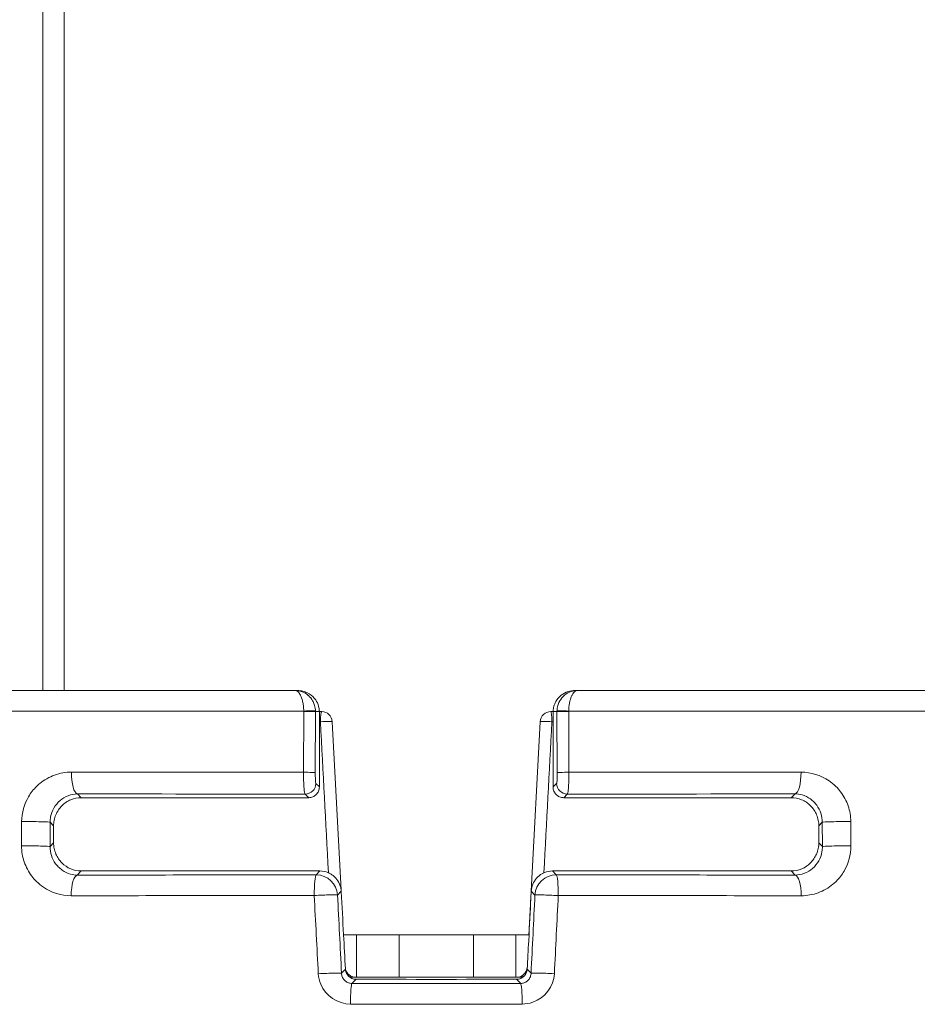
# Model space of a CAD drawing. Header units: inches. Extents: x 2.7 to 14.9, y -4.2 to 15.2.
# Tile 3 of 53: x 4.2 to 5.9, y 3.2 to 5. Entities that reach past the tile are written whole.
import ezdxf

# ---------------------------------------------------------------- set-up
doc = ezdxf.new("R2010")
doc.units = ezdxf.units.IN
doc.header["$MEASUREMENT"] = 0
doc.layers.add('Visible (ANSI)', color=7, linetype='Continuous', lineweight=18)
doc.layers.add('Visible Narrow (ANSI)', color=7, linetype='Continuous', lineweight=18)

msp = doc.modelspace()

# ---------------------------------------------------------------- linework, layer by layer
at = {"layer": 'Visible (ANSI)'}
for p, q in [((4.2735, 3.7883), (4.2735, 7.7844)), ((4.3129, 3.7883), (4.3129, 7.7844)), ((4.7401, 3.7883), (4.7441, 3.7883)), ((5.2597, 3.7883), (5.2637, 3.7883)), ((4.7854, 3.6093), (4.7854, 3.7489)), ((4.7897, 3.7489), (4.7854, 3.7489)), ((5.2184, 3.7489), (5.2141, 3.7489)), ((5.2184, 3.7489), (5.2184, 3.6093)), ((4.8257, 3.4184), (4.8093, 3.7303)), ((5.1944, 3.7303), (5.178, 3.4162)), ((4.2932, 3.5057), (4.2932, 3.5374)), ((5.7106, 3.5374), (5.7106, 3.5057)), ((5.1779, 3.415), (5.178, 3.4162)), ((4.8302, 3.3356), (4.8543, 3.3356)), ((4.933, 3.3356), (4.8543, 3.3356)), ((4.8543, 3.2568), (4.8543, 3.3356)), ((5.0708, 3.3356), (4.933, 3.3356)), ((5.1495, 3.3356), (5.0708, 3.3356)), ((5.1495, 3.3356), (5.1495, 3.2568)), ((5.1495, 3.3356), (5.1738, 3.3356)), ((5.1622, 3.2568), (4.8419, 3.2568)), ((5.2092, 3.2315), (5.2092, 3.2315)), ((4.8178, 3.2127), (4.8178, 3.2127))]:
    msp.add_line(p, q, dxfattribs=at)
for centre, start, end in [((4.7897, 3.7293), 3, 90), ((5.2141, 3.7293), 90, 177), ((4.8528, 3.2765), 192.8504, 270), ((5.1509, 3.2765), 270, 357)]:
    msp.add_arc(centre, 0.0197, start, end, dxfattribs=at)
for centre, major_axis, ratio, start_param, end_param in [((4.7463, 3.7489), (0.0064, -0.0388), 0.99416, 1.407065, 1.443862), ((5.2575, 3.7489), (0.0064, 0.0388), 0.994159, 1.697728, 1.734526), ((2.5728, 48.598), (-3.6405, 69.6559), 0.002037, 2.276487, 2.276511), ((2.5728, 48.598), (-3.6405, 69.6559), 0.002037, 2.276511, 2.278013), ((5.7045, 13.4718), (1.511, 28.8344), 0.000015, 4.352762, 4.356123), ((7.431, 48.598), (3.6405, 69.6559), 0.002037, 4.005174, 4.006674), ((7.431, 48.598), (3.6405, 69.6559), 0.002037, 4.006674, 4.006698), ((2.5728, 48.598), (-3.6405, 69.6559), 0.002037, 2.278013, 2.279216), ((4.8452, 3.2765), (0, -0.0197), 0.804483, 6.013812, 6.283185), ((5.0019, 3.3611), (-2.0658, 0), 0.052408, 1.49878, 1.642954), ((5.1586, 3.2765), (0, -0.0197), 0.804483, 0, 0.303701)]:
    msp.add_ellipse(centre, major_axis=major_axis, ratio=ratio, start_param=start_param, end_param=end_param, dxfattribs=at)
for points, knots in [([(2.7972, 3.7883), (2.8214, 3.7883), (2.8881, 3.7883), (2.9936, 3.7883), (3.099, 3.7883), (3.2428, 3.7883), (3.418, 3.7883), (3.5028, 3.7883), (3.5942, 3.7883), (3.692, 3.7883), (3.6952, 3.7883), (3.6974, 3.7883), (3.7015, 3.7883), (3.7097, 3.7883), (3.717, 3.7883), (3.7233, 3.7883), (3.7297, 3.7883), (3.7336, 3.7883), (3.7398, 3.7883), (3.7461, 3.7883), (3.7525, 3.7883), (3.7591, 3.7883), (3.7657, 3.7883), (3.7738, 3.7883), (3.7796, 3.7883), (3.8015, 3.7883), (3.8271, 3.7883), (3.8567, 3.7883), (3.8587, 3.7883), (3.8624, 3.7883), (3.8627, 3.7883), (3.8666, 3.7883), (3.8916, 3.7883), (3.9377, 3.7883), (3.9408, 3.7883), (3.9452, 3.7883), (3.9472, 3.7883), (3.9553, 3.7883), (3.9628, 3.7883), (3.9698, 3.7883), (3.9768, 3.7883), (3.9822, 3.7883), (3.9892, 3.7883), (3.9961, 3.7883), (4.003, 3.7883), (4.0099, 3.7883), (4.0169, 3.7883), (4.0253, 3.7883), (4.0307, 3.7883), (4.0468, 3.7883), (4.0666, 3.7883), (4.0901, 3.7883), (4.098, 3.7883), (4.1078, 3.7883), (4.1149, 3.7883), (4.1432, 3.7883), (4.1719, 3.7883), (4.2007, 3.7883), (4.2584, 3.7883), (4.3168, 3.7883), (4.3765, 3.7883), (4.4958, 3.7883), (4.617, 3.7883), (4.7401, 3.7883)], [0, 0, 0, 0, 0.25, 0.25, 0.25, 0.5, 0.5, 0.5, 0.621094, 0.621094, 0.621094, 0.625, 0.625, 0.625, 0.632812, 0.632812, 0.632812, 0.640625, 0.640625, 0.640625, 0.648437, 0.648437, 0.648437, 0.65625, 0.65625, 0.65625, 0.685547, 0.685547, 0.685547, 0.6875, 0.6875, 0.6875, 0.716797, 0.716797, 0.716797, 0.71875, 0.71875, 0.71875, 0.726562, 0.726562, 0.726562, 0.734375, 0.734375, 0.734375, 0.742187, 0.742187, 0.742187, 0.75, 0.75, 0.75, 0.773437, 0.773437, 0.773437, 0.78125, 0.78125, 0.78125, 0.8125, 0.8125, 0.8125, 0.875, 0.875, 0.875, 1, 1, 1, 1]), ([(4.7853, 3.7503), (4.7852, 3.7532), (4.7848, 3.756), (4.7829, 3.7631), (4.781, 3.7671), (4.7755, 3.775), (4.7715, 3.7788), (4.7609, 3.7855), (4.7542, 3.7877), (4.7462, 3.7883), (4.7452, 3.7883), (4.7442, 3.7883), (4.7442, 3.7883), (4.7441, 3.7883)], [-0.2058176, -0.2058176, -0.2058176, -0.2058176, -0.17878, -0.17878, -0.1357058, -0.1357058, -0.0795851, -0.0795851, -0.0094183, -0.0094183, 0, 0, 0.0006115, 0.0006115, 0.0006115, 0.0006115]), ([(5.2597, 3.7883), (5.2596, 3.7883), (5.2596, 3.7883), (5.255, 3.7883), (5.2504, 3.7876), (5.2416, 3.7846), (5.2372, 3.7823), (5.2292, 3.7759), (5.2258, 3.772), (5.2218, 3.7649), (5.2206, 3.762), (5.219, 3.7561), (5.2186, 3.7532), (5.2185, 3.7503)], [-0.1703649, -0.1703649, -0.1703649, -0.1703649, -0.1698277, -0.1698277, -0.1302153, -0.1302153, -0.0895818, -0.0895818, -0.0473809, -0.0473809, -0.0224192, -0.0224192, 0, 0, 0, 0]), ([(5.2637, 3.7883), (5.5097, 3.7883), (5.7508, 3.7883), (5.9731, 3.7883), (5.9835, 3.7883), (5.9939, 3.7883), (6.0043, 3.7883), (6.0077, 3.7883), (6.0129, 3.7883), (6.0146, 3.7883), (6.0199, 3.7883), (6.029, 3.7883), (6.0421, 3.7883), (6.0465, 3.7883), (6.05, 3.7883), (6.0566, 3.7883), (6.1055, 3.7883), (6.1334, 3.7883), (6.14, 3.7883), (6.1403, 3.7883), (6.1405, 3.7883), (6.1411, 3.7883), (6.1415, 3.7883), (6.142, 3.7883), (6.1427, 3.7883), (6.1651, 3.7883), (6.1867, 3.7883), (6.2058, 3.7883), (6.2122, 3.7883), (6.2171, 3.7883), (6.2241, 3.7883), (6.2312, 3.7883), (6.238, 3.7883), (6.2446, 3.7883), (6.2513, 3.7883), (6.2594, 3.7883), (6.2639, 3.7883), (6.2708, 3.7883), (6.2798, 3.7883), (6.2907, 3.7883), (6.2943, 3.7883), (6.2991, 3.7883), (6.3023, 3.7883), (6.4037, 3.7883), (6.4984, 3.7883), (6.5858, 3.7883), (6.7606, 3.7883), (6.9048, 3.7883), (7.0102, 3.7883), (7.1157, 3.7883), (7.1824, 3.7883), (7.2066, 3.7883)], [0, 0, 0, 0, 0.25, 0.25, 0.25, 0.261719, 0.261719, 0.261719, 0.265625, 0.265625, 0.265625, 0.277344, 0.277344, 0.277344, 0.28125, 0.28125, 0.28125, 0.310547, 0.310547, 0.310547, 0.311789, 0.311789, 0.311789, 0.3125, 0.3125, 0.3125, 0.335938, 0.335938, 0.335938, 0.34375, 0.34375, 0.34375, 0.351563, 0.351563, 0.351563, 0.359375, 0.359375, 0.359375, 0.371094, 0.371094, 0.371094, 0.375, 0.375, 0.375, 0.5, 0.5, 0.5, 0.75, 0.75, 0.75, 1, 1, 1, 1]), ([(4.7854, 3.6093), (4.7854, 3.6068), (4.7849, 3.6042), (4.7829, 3.5993), (4.7814, 3.5971), (4.7779, 3.5936), (4.7757, 3.5921), (4.7709, 3.59), (4.7683, 3.5895), (4.7658, 3.5895), (4.7658, 3.5895), (4.7657, 3.5895)], [-0.15086693, -0.15086693, -0.15086693, -0.15086693, -0.13212334, -0.13212334, -0.11319554, -0.11319554, -0.09430569, -0.09430569, -0.07541583, -0.07541583, -0.07514394, -0.07514394, -0.07514394, -0.07514394]), ([(5.2381, 3.5895), (5.238, 3.5895), (5.238, 3.5895), (5.2355, 3.5895), (5.2329, 3.59), (5.228, 3.5921), (5.2259, 3.5936), (5.2224, 3.5971), (5.2209, 3.5993), (5.2189, 3.6042), (5.2184, 3.6068), (5.2184, 3.6093)], [-0.07590623, -0.07590623, -0.07590623, -0.07590623, -0.07563491, -0.07563491, -0.05674515, -0.05674515, -0.03785539, -0.03785539, -0.0189277, -0.0189277, -0.0001836, -0.0001836, -0.0001836, -0.0001836]), ([(4.3442, 3.5895), (4.3377, 3.5895), (4.3312, 3.5882), (4.319, 3.5831), (4.3133, 3.5793), (4.3038, 3.5697), (4.2999, 3.564), (4.2959, 3.5544), (4.2949, 3.551), (4.2936, 3.5442), (4.2932, 3.5408), (4.2932, 3.5374)], [0, 0, 0, 0, 0.0526236, 0.0526236, 0.1062577, 0.1062577, 0.15959, 0.15959, 0.1870777, 0.1870777, 0.2127839, 0.2127839, 0.2127839, 0.2127839]), ([(4.3442, 3.5895), (4.4126, 3.5895), (4.4821, 3.5895), (4.6229, 3.5895), (4.6941, 3.5895), (4.7657, 3.5895)], [-1.09897, -1.09897, -1.09897, -1.09897, -0.549486, -0.549486, -0.000001, -0.000001, -0.000001, -0.000001]), ([(5.2381, 3.5895), (5.3097, 3.5895), (5.3809, 3.5895), (5.5217, 3.5895), (5.5912, 3.5895), (5.6596, 3.5895)], [-1.09897, -1.09897, -1.09897, -1.09897, -0.549486, -0.549486, -0.000001, -0.000001, -0.000001, -0.000001]), ([(5.7106, 3.5374), (5.7106, 3.5408), (5.7102, 3.5441), (5.7089, 3.5509), (5.7079, 3.5543), (5.7039, 3.564), (5.7001, 3.5697), (5.6905, 3.5793), (5.6849, 3.5831), (5.6726, 3.5882), (5.6661, 3.5895), (5.6596, 3.5895)], [0, 0, 0, 0, 0.0256086, 0.0256086, 0.0529883, 0.0529883, 0.1062545, 0.1062545, 0.1598357, 0.1598357, 0.2125733, 0.2125733, 0.2125733, 0.2125733]), ([(4.2932, 3.5057), (4.2932, 3.5023), (4.2936, 3.4989), (4.295, 3.4919), (4.296, 3.4884), (4.3001, 3.4789), (4.3039, 3.4733), (4.3133, 3.4639), (4.3188, 3.4602), (4.3311, 3.455), (4.3377, 3.4537), (4.3444, 3.4537)], [0, 0, 0, 0, 0.0261223, 0.0261223, 0.0540304, 0.0540304, 0.105666, 0.105666, 0.1576739, 0.1576739, 0.2113488, 0.2113488, 0.2113488, 0.2113488]), ([(5.6594, 3.4537), (5.6661, 3.4537), (5.6727, 3.455), (5.6849, 3.4602), (5.6904, 3.4639), (5.6998, 3.4733), (5.7036, 3.4788), (5.7077, 3.4884), (5.7088, 3.4919), (5.7102, 3.4989), (5.7106, 3.5023), (5.7106, 3.5057)], [0, 0, 0, 0, 0.0535808, 0.0535808, 0.105659, 0.105659, 0.1573769, 0.1573769, 0.1854016, 0.1854016, 0.2116296, 0.2116296, 0.2116296, 0.2116296]), ([(4.7865, 3.4537), (4.7113, 3.4537), (4.6367, 3.4537), (4.489, 3.4537), (4.4161, 3.4537), (4.3444, 3.4537)], [-1.151699, -1.151699, -1.151699, -1.151699, -0.57585, -0.57585, -0.000001, -0.000001, -0.000001, -0.000001]), ([(4.7865, 3.4537), (4.7865, 3.4537), (4.7865, 3.4537), (4.7915, 3.4537), (4.7967, 3.4527), (4.8031, 3.45), (4.8047, 3.4492), (4.8061, 3.4484)], [-0.45245852, -0.45245852, -0.45245852, -0.45245852, -0.45236135, -0.45236135, -0.41463104, -0.41463104, -0.40241009, -0.40241009, -0.40241009, -0.40241009]), ([(4.8061, 3.4484), (4.8079, 3.4474), (4.8095, 3.4463), (4.8111, 3.445), (4.8145, 3.4423), (4.8175, 3.4389), (4.8199, 3.4351), (4.8222, 3.4314), (4.824, 3.4272), (4.8249, 3.4229), (4.8254, 3.4207), (4.8257, 3.4185), (4.8259, 3.4163)], [0, 0, 0, 0, 0.152922, 0.152922, 0.152922, 0.491875, 0.491875, 0.491875, 0.830536, 0.830536, 0.830536, 1, 1, 1, 1]), ([(5.178, 3.4162), (5.1782, 3.4206), (5.1792, 3.425), (5.1809, 3.4291), (5.1825, 3.4332), (5.1849, 3.437), (5.1879, 3.4403), (5.1908, 3.4436), (5.1943, 3.4465), (5.1981, 3.4486), (5.1982, 3.4487), (5.1982, 3.4487), (5.1982, 3.4487)], [0, 0, 0, 0, 0.332585, 0.332585, 0.332585, 0.665159, 0.665159, 0.665159, 0.997908, 0.997908, 0.997908, 1, 1, 1, 1]), ([(5.1982, 3.4487), (5.1995, 3.4494), (5.2009, 3.4501), (5.2071, 3.4527), (5.2124, 3.4537), (5.2173, 3.4537), (5.2173, 3.4537), (5.2173, 3.4537)], [-0.50093523, -0.50093523, -0.50093523, -0.50093523, -0.49007478, -0.49007478, -0.45234444, -0.45234444, -0.45224673, -0.45224673, -0.45224673, -0.45224673]), ([(5.6594, 3.4537), (5.5877, 3.4537), (5.5148, 3.4537), (5.3672, 3.4537), (5.2925, 3.4537), (5.2173, 3.4537)], [-1.151547, -1.151547, -1.151547, -1.151547, -0.575774, -0.575774, -0.000001, -0.000001, -0.000001, -0.000001]), ([(4.8337, 3.2718), (4.8338, 3.2696), (4.8343, 3.2674), (4.8351, 3.2653), (4.836, 3.2633), (4.8372, 3.2614), (4.8386, 3.2597), (4.8396, 3.2586), (4.8407, 3.2577), (4.8419, 3.2568)], [0, 0, 0, 0, 0.376516, 0.376516, 0.376516, 0.753021, 0.753021, 0.753021, 1, 1, 1, 1]), ([(5.1622, 3.2568), (5.164, 3.2581), (5.1656, 3.2597), (5.1669, 3.2615), (5.1681, 3.2633), (5.1691, 3.2654), (5.1697, 3.2675), (5.1701, 3.2689), (5.1703, 3.2704), (5.1704, 3.2718)], [0.0001549, 0.0001549, 0.0001549, 0.0001549, 0.3760578, 0.3760578, 0.3760578, 0.7520445, 0.7520445, 0.7520445, 1, 1, 1, 1]), ([(4.8419, 3.2568), (4.8431, 3.2559), (4.8444, 3.2552), (4.8482, 3.2536), (4.8508, 3.2531), (4.8533, 3.2531)], [0.19638295, 0.19638295, 0.19638295, 0.19638295, 0.20724606, 0.20724606, 0.22591593, 0.22591593, 0.22591593, 0.22591593]), ([(5.1508, 3.2531), (5.1533, 3.2531), (5.1559, 3.2536), (5.1597, 3.2552), (5.161, 3.2559), (5.1622, 3.2568)], [-0.07518162, -0.07518162, -0.07518162, -0.07518162, -0.05651203, -0.05651203, -0.04565366, -0.04565366, -0.04565366, -0.04565366])]:
    msp.add_open_spline(points, degree=3, knots=knots, dxfattribs=at)
for points in [[(5.1781, 3.4184), (5.178, 3.4177), (5.178, 3.417), (5.1779, 3.4163)], [(5.1704, 3.2718), (5.1713, 3.2893), (5.1722, 3.3068), (5.1732, 3.3242)], [(4.8413, 3.2573), (4.8419, 3.2571), (4.8425, 3.2569), (4.8432, 3.2568)], [(5.1606, 3.2568), (5.1614, 3.2569), (5.1622, 3.2571), (5.163, 3.2574)]]:
    msp.add_open_spline(points, degree=3, dxfattribs=at)
at = {"layer": 'Visible Narrow (ANSI)'}
for p, q in [((4.7561, 3.6365), (4.7565, 3.7494)), ((4.7783, 3.7489), (4.7779, 3.636)), ((4.7854, 3.7489), (4.7783, 3.7489)), ((5.2255, 3.7489), (5.2184, 3.7489)), ((5.2259, 3.636), (5.2255, 3.7489)), ((5.2473, 3.7494), (5.2477, 3.6365)), ((4.7854, 3.7301), (4.7875, 3.7301)), ((5.2163, 3.7301), (5.2184, 3.7301)), ((4.7789, 3.6158), (4.7854, 3.6093)), ((5.2184, 3.6093), (5.2249, 3.6158)), ((4.3373, 3.5965), (4.3442, 3.5895)), ((4.7657, 3.5895), (4.7591, 3.5962)), ((5.2447, 3.5962), (5.2381, 3.5895)), ((5.6596, 3.5895), (5.6665, 3.5965)), ((4.2338, 3.5001), (4.234, 3.5451)), ((4.2868, 3.544), (4.2866, 3.499)), ((4.2932, 3.5374), (4.2868, 3.544)), ((5.717, 3.544), (5.7106, 3.5374)), ((5.7171, 3.499), (5.717, 3.544)), ((5.7698, 3.5451), (5.7699, 3.5001)), ((4.2866, 3.499), (4.2932, 3.5057)), ((5.7106, 3.5057), (5.7171, 3.499)), ((4.3444, 3.4537), (4.3369, 3.446)), ((4.7796, 3.4464), (4.7865, 3.4537)), ((5.2173, 3.4537), (5.2242, 3.4464)), ((5.6669, 3.446), (5.6594, 3.4537)), ((4.8259, 3.4163), (4.8191, 3.4091)), ((5.1847, 3.4091), (5.178, 3.4162)), ((4.933, 3.3356), (4.933, 3.2568)), ((5.0708, 3.2568), (5.0708, 3.3356)), ((4.8265, 3.2642), (4.8337, 3.2718)), ((5.1704, 3.2718), (5.1776, 3.2643)), ((4.8533, 3.2531), (4.8458, 3.2453)), ((5.1583, 3.2453), (5.1508, 3.2531)), ((4.8064, 3.2198), (4.8064, 3.2198)), ((5.1977, 3.2198), (5.1977, 3.2198))]:
    msp.add_line(p, q, dxfattribs=at)
for centre, major_axis, ratio, start_param, end_param in [((4.7586, 3.7495), (0.0197, 0.0005), 0.029053, 0.052365, 1.680099), ((-13.0988, 3.5332), (17.8553, 0.2165), 0.033126, 6.282677, 6.28361), ((4.7586, 3.7489), (0.0197, -0.0001), 0.025983, 0.052378, 1.680867), ((4.739, 3.7489), (0.004, 0.0392), 0.996654, 4.81245, 4.840479), ((4.7897, 3.7293), (0, 0.0197), 0.110418, 0, 1.527163), ((5.2141, 3.7293), (0, 0.0197), 0.110418, 4.756022, 6.283185), ((5.2452, 3.7495), (-0.0197, 0.0005), 0.029053, 4.603086, 6.230822), ((5.2647, 3.7489), (0.004, -0.0392), 0.996654, 4.584291, 4.61232), ((5.2452, 3.7489), (-0.0197, -0.0001), 0.025983, 4.602318, 6.230808), ((23.0638, 3.5336), (17.8164, -0.2161), 0.033162, 3.141168, 3.142101), ((4.7897, 3.7293), (0.0197, 0.001), 0.049623, 0, 1.678886), ((9.6484, -89.7861), (-5.798, 110.9188), 0.000459, 5.710723, 5.715397), ((5.2141, 3.7293), (-0.0197, 0.001), 0.049623, 4.6043, 6.283185), ((0.3519, -89.8532), (5.8015, 110.9869), 0.000459, 0.567626, 0.572299), ((4.338, 3.6358), (0, -0.0394), 0.301939, 4.68655, 6.228259), ((4.7583, 3.636), (0.0197, -0.0001), 0.025983, 0.052378, 1.680884), ((5.2455, 3.636), (-0.0197, -0.0001), 0.025983, 4.602301, 6.230808), ((5.6658, 3.6358), (0, -0.0394), 0.301939, 0.054926, 1.596635), ((4.7592, 3.6159), (-0.014, -0.0139), 0.997253, 0.784602, 2.35699), ((5.2446, 3.6159), (0.014, -0.0139), 0.997253, 3.926195, 5.498583), ((4.2475, 3.5441), (0.0394, -0.0001), 0.026644, 0.052378, 1.920571), ((5.7563, 3.5441), (-0.0394, -0.0001), 0.026644, 4.362615, 6.230807), ((4.2473, 3.4991), (0.0394, -0.0001), 0.026643, 0.052378, 1.920448), ((5.7565, 3.4991), (-0.0394, -0.0001), 0.026643, 4.362737, 6.230807), ((4.3376, 3.4067), (0, 0.0394), 0.301248, 0.054913, 1.544246), ((4.7799, 3.4071), (0, 0.0394), 0.100692, 0.052628, 1.54458), ((4.7799, 3.4071), (0.0286, -0.027), 0.997386, 0.810051, 2.331541), ((5.224, 3.4071), (0.0286, 0.027), 0.997382, 0.809252, 2.332341), ((5.224, 3.4071), (0, 0.0394), 0.100724, 4.738606, 6.230558), ((5.6662, 3.4067), (0, 0.0394), 0.301248, 4.738939, 6.228272), ((5.1748, 3.417), (-0.0196, 0.0014), 0.027988, 1.730972, 1.734023), ((5.1748, 3.4158), (-0.0197, 0.0007), 0.033263, 1.729863, 1.733035), ((4.7799, 3.4071), (0.0393, 0.002), 0.031401, 0.052386, 1.67017), ((6.1017, -20.5833), (-2.5662, 48.8171), 0.001515, 1.056956, 1.060361), ((6.5463, -27.4303), (3.0083, -57.5593), 0.002368, 4.146827, 4.149806), ((5.224, 3.4071), (-0.0393, 0.0019), 0.031244, 4.612933, 6.2308), ((4.8289, -4.7472), (1.2104, 24.2298), 0.000365, 1.227528, 1.233868), ((4.7872, 3.2622), (0.0393, 0.002), 0.031213, 0.052385, 1.666655), ((4.8474, 3.2765), (0, -0.0197), 0.862082, 5.751166, 6.283185), ((5.1564, 3.2765), (0, -0.0197), 0.862082, 0, 0.58786), ((5.2169, 3.2623), (-0.0393, 0.0019), 0.031066, 4.61634, 6.2308), ((4.8458, 3.2059), (0.0001, 0.0394), 0.070727, 0.052491, 1.544879), ((5.0019, 3.3606), (2.2071, 0), 0.052408, 4.641603, 4.783313), ((5.1583, 3.2059), (-0.0001, 0.0394), 0.070864, 4.738305, 6.230693), ((5.0019, 3.2941), (-1.9535, 0), 0.044741, 1.489356, 1.652356)]:
    msp.add_ellipse(centre, major_axis=major_axis, ratio=ratio, start_param=start_param, end_param=end_param, dxfattribs=at)
for points, knots in [([(4.7401, 3.7883), (4.7402, 3.7883), (4.7404, 3.7883), (4.7405, 3.7883), (4.7407, 3.7883), (4.7408, 3.7883), (4.741, 3.7883), (4.7412, 3.7883), (4.7415, 3.7883), (4.7418, 3.7883), (4.7452, 3.7881), (4.7487, 3.7875), (4.7519, 3.7864), (4.7563, 3.7849), (4.7605, 3.7826), (4.7642, 3.7795), (4.7645, 3.7792), (4.7648, 3.7789), (4.7651, 3.7787), (4.7681, 3.776), (4.7708, 3.7727), (4.773, 3.769), (4.7733, 3.7684), (4.7735, 3.7679), (4.7738, 3.7674), (4.775, 3.7651), (4.7759, 3.7627), (4.7767, 3.7602), (4.7776, 3.7569), (4.7782, 3.7534), (4.7783, 3.75)], [0, 0, 0, 0, 0.0088991, 0.0088991, 0.0088991, 0.0165528, 0.0165528, 0.0165528, 0.0308282, 0.0308282, 0.0308282, 0.214567, 0.214567, 0.214567, 0.4618005, 0.4618005, 0.4618005, 0.4824465, 0.4824465, 0.4824465, 0.6891804, 0.6891804, 0.6891804, 0.7175608, 0.7175608, 0.7175608, 0.8400806, 0.8400806, 0.8400806, 1, 1, 1, 1]), ([(4.7564, 3.75), (4.7564, 3.7534), (4.7562, 3.7569), (4.7558, 3.7602), (4.7554, 3.7627), (4.755, 3.7651), (4.7545, 3.7674), (4.7544, 3.7679), (4.7543, 3.7684), (4.7542, 3.769), (4.7532, 3.7727), (4.7521, 3.776), (4.7508, 3.7787), (4.7506, 3.7789), (4.7505, 3.7792), (4.7504, 3.7795), (4.749, 3.7821), (4.7475, 3.7842), (4.746, 3.7856), (4.7441, 3.7874), (4.742, 3.7883), (4.7401, 3.7883)], [0.0000365, 0.0000365, 0.0000365, 0.0000365, 0.1600642, 0.1600642, 0.1600642, 0.2827246, 0.2827246, 0.2827246, 0.3111427, 0.3111427, 0.3111427, 0.5181905, 0.5181905, 0.5181905, 0.5386271, 0.5386271, 0.5386271, 0.7463609, 0.7463609, 0.7463609, 1, 1, 1, 1]), ([(5.2255, 3.75), (5.2256, 3.7534), (5.2262, 3.7569), (5.2271, 3.7602), (5.2278, 3.7627), (5.2288, 3.7651), (5.23, 3.7674), (5.2302, 3.7679), (5.2305, 3.7684), (5.2308, 3.769), (5.2329, 3.7727), (5.2357, 3.776), (5.2387, 3.7787), (5.239, 3.7789), (5.2393, 3.7792), (5.2396, 3.7795), (5.2433, 3.7826), (5.2475, 3.7849), (5.2519, 3.7864), (5.2551, 3.7875), (5.2586, 3.7881), (5.262, 3.7883), (5.2623, 3.7883), (5.2625, 3.7883), (5.2628, 3.7883), (5.263, 3.7883), (5.2631, 3.7883), (5.2632, 3.7883), (5.2634, 3.7883), (5.2636, 3.7883), (5.2637, 3.7883)], [0, 0, 0, 0, 0.1599194, 0.1599194, 0.1599194, 0.2824392, 0.2824392, 0.2824392, 0.3108196, 0.3108196, 0.3108196, 0.5175534, 0.5175534, 0.5175534, 0.5381995, 0.5381995, 0.5381995, 0.785433, 0.785433, 0.785433, 0.9691718, 0.9691718, 0.9691718, 0.9834472, 0.9834472, 0.9834472, 0.9911009, 0.9911009, 0.9911009, 1, 1, 1, 1]), ([(5.2637, 3.7883), (5.2621, 3.7883), (5.2604, 3.7877), (5.2588, 3.7865), (5.2569, 3.7851), (5.2551, 3.7827), (5.2534, 3.7795), (5.2533, 3.7792), (5.2532, 3.7789), (5.253, 3.7787), (5.2517, 3.776), (5.2506, 3.7727), (5.2496, 3.769), (5.2495, 3.7684), (5.2494, 3.7679), (5.2493, 3.7674), (5.2488, 3.7651), (5.2483, 3.7627), (5.248, 3.7602), (5.2476, 3.7569), (5.2474, 3.7534), (5.2473, 3.75)], [0, 0, 0, 0, 0.20871, 0.20871, 0.20871, 0.4624721, 0.4624721, 0.4624721, 0.4831446, 0.4831446, 0.4831446, 0.6896591, 0.6896591, 0.6896591, 0.7180039, 0.7180039, 0.7180039, 0.8403484, 0.8403484, 0.8403484, 0.9999633, 0.9999633, 0.9999633, 0.9999633]), ([(4.7564, 3.75), (4.7494, 3.75), (4.7424, 3.75), (4.7354, 3.75), (4.498, 3.75), (4.2654, 3.75), (4.0491, 3.75), (4.0455, 3.75), (4.0418, 3.75), (4.036, 3.75), (4.0301, 3.75), (4.0251, 3.75), (4.0211, 3.75), (4.018, 3.75), (4.0154, 3.75), (4.0133, 3.75), (4.0112, 3.75), (4.0097, 3.75), (4.0085, 3.75), (4.0077, 3.75), (4.0069, 3.75), (4.0049, 3.75), (3.997, 3.75), (3.9889, 3.75), (3.9816, 3.7501), (3.9778, 3.7501), (3.9744, 3.7502), (3.9711, 3.7502), (3.9618, 3.7505), (3.954, 3.7507), (3.9452, 3.7512), (3.9401, 3.7515), (3.9349, 3.7518), (3.9294, 3.7522), (3.909, 3.7536), (3.8849, 3.7559), (3.852, 3.7593), (3.8505, 3.7594), (3.849, 3.7596), (3.8475, 3.7597), (3.8288, 3.7617), (3.8148, 3.7631), (3.8052, 3.764), (3.8, 3.7645), (3.796, 3.7649), (3.7934, 3.7651), (3.7928, 3.7652), (3.7926, 3.7652), (3.7921, 3.7652), (3.7917, 3.7653), (3.7909, 3.7653), (3.7891, 3.7655), (3.7856, 3.7658), (3.7821, 3.7661), (3.7786, 3.7663), (3.7749, 3.7666), (3.7712, 3.7669), (3.7677, 3.7672), (3.7541, 3.7681), (3.7413, 3.7687), (3.7285, 3.769), (3.7193, 3.7692), (3.7101, 3.7692), (3.7007, 3.7692), (3.6971, 3.7692), (3.6936, 3.7692), (3.69, 3.7692), (3.6679, 3.7693), (3.646, 3.7692), (3.6245, 3.7692), (3.612, 3.7692), (3.5996, 3.7692), (3.5873, 3.7692), (3.5812, 3.7692), (3.5751, 3.7692), (3.569, 3.7692), (3.5659, 3.7692), (3.5629, 3.7691), (3.5608, 3.7691), (3.5598, 3.7691), (3.5597, 3.7691), (3.5596, 3.7691), (3.5582, 3.7691), (3.5454, 3.7691), (3.5218, 3.7691), (3.51, 3.7691), (3.4956, 3.7691), (3.4786, 3.7691), (3.4675, 3.7691), (3.4553, 3.7691), (3.4421, 3.7691), (3.4352, 3.7691), (3.4278, 3.7691), (3.4219, 3.7691), (3.4197, 3.7691), (3.4187, 3.7691), (3.4186, 3.7691), (3.4178, 3.7691), (3.4129, 3.7691), (3.4039, 3.7691), (3.3919, 3.7691), (3.3726, 3.7691), (3.347, 3.7691), (3.3028, 3.7691), (3.2393, 3.7691), (3.1664, 3.7691), (3.1058, 3.7691), (3.0387, 3.7691), (2.9757, 3.7691), (2.9629, 3.7691), (2.9504, 3.7691), (2.9381, 3.7691), (2.8653, 3.7691), (2.802, 3.7691), (2.7776, 3.7691)], [0, 0, 0, 0, 0.006963, 0.006963, 0.006963, 0.242187, 0.242187, 0.242187, 0.246094, 0.246094, 0.246094, 0.25, 0.25, 0.25, 0.252947, 0.252947, 0.252947, 0.255859, 0.255859, 0.255859, 0.257812, 0.257812, 0.257812, 0.265625, 0.265625, 0.265625, 0.269651, 0.269651, 0.269651, 0.28125, 0.28125, 0.28125, 0.287882, 0.287882, 0.287882, 0.3125, 0.3125, 0.3125, 0.313641, 0.313641, 0.313641, 0.328125, 0.328125, 0.328125, 0.335937, 0.335937, 0.335937, 0.337891, 0.337891, 0.337891, 0.339844, 0.339844, 0.339844, 0.34375, 0.34375, 0.34375, 0.347897, 0.347897, 0.347897, 0.363618, 0.363618, 0.363618, 0.375, 0.375, 0.375, 0.379353, 0.379353, 0.379353, 0.40625, 0.40625, 0.40625, 0.421875, 0.421875, 0.421875, 0.429687, 0.429687, 0.429687, 0.433594, 0.433594, 0.433594, 0.435547, 0.435547, 0.435547, 0.46582, 0.46582, 0.46582, 0.480957, 0.480957, 0.480957, 0.490936, 0.490936, 0.490936, 0.496094, 0.496094, 0.496094, 0.498047, 0.498047, 0.498047, 0.552357, 0.552357, 0.552357, 0.625, 0.625, 0.625, 0.75, 0.75, 0.75, 0.853924, 0.853924, 0.853924, 0.875, 0.875, 0.875, 1, 1, 1, 1]), ([(7.2262, 3.7691), (7.2211, 3.7692), (7.2143, 3.7691), (7.2056, 3.7691), (7.1974, 3.7691), (7.1876, 3.7691), (7.1763, 3.7691), (7.1554, 3.7691), (7.1293, 3.7691), (7.0981, 3.7691), (7.084, 3.7691), (7.0688, 3.7691), (7.0525, 3.7691), (7.0446, 3.7691), (7.0365, 3.7691), (7.0281, 3.7691), (7.0204, 3.7691), (7.0125, 3.7691), (7.0044, 3.7691), (6.9888, 3.7691), (6.9723, 3.7691), (6.9552, 3.7691), (6.8668, 3.7691), (6.759, 3.7691), (6.6349, 3.7691), (6.6279, 3.7691), (6.621, 3.7691), (6.6139, 3.7691), (6.6093, 3.7691), (6.6046, 3.7691), (6.5999, 3.7691), (6.5994, 3.7691), (6.599, 3.7691), (6.5985, 3.7691), (6.5953, 3.7691), (6.5921, 3.7691), (6.5889, 3.7691), (6.5876, 3.7691), (6.5864, 3.7691), (6.5851, 3.7691), (6.54, 3.7691), (6.4929, 3.7691), (6.4441, 3.7692), (6.4197, 3.7693), (6.3948, 3.7696), (6.3695, 3.7697), (6.3511, 3.7698), (6.3326, 3.7697), (6.3138, 3.7696), (6.3067, 3.7695), (6.2996, 3.7695), (6.2924, 3.7693), (6.2867, 3.7693), (6.281, 3.7692), (6.2752, 3.769), (6.2679, 3.7688), (6.2604, 3.7685), (6.253, 3.7682), (6.2474, 3.7679), (6.2418, 3.7675), (6.2361, 3.7672), (6.2285, 3.7666), (6.2208, 3.766), (6.213, 3.7654), (6.1943, 3.7639), (6.1754, 3.7619), (6.1563, 3.7598), (6.148, 3.7589), (6.1398, 3.758), (6.1315, 3.7572), (6.1126, 3.7553), (6.0936, 3.7535), (6.0744, 3.7522), (6.0655, 3.7516), (6.0567, 3.7511), (6.0478, 3.7507), (6.0427, 3.7505), (6.0377, 3.7504), (6.0327, 3.7503), (6.0215, 3.75), (6.0103, 3.75), (5.999, 3.75), (5.9962, 3.75), (5.9933, 3.75), (5.9905, 3.75), (5.981, 3.75), (5.9716, 3.75), (5.9621, 3.75), (5.8872, 3.7501), (5.8103, 3.75), (5.7319, 3.75), (5.6534, 3.75), (5.5735, 3.75), (5.4926, 3.75), (5.4187, 3.75), (5.3438, 3.75), (5.2684, 3.75), (5.2614, 3.75), (5.2544, 3.75), (5.2473, 3.75)], [0, 0, 0, 0, 0.051219, 0.051219, 0.051219, 0.099691, 0.099691, 0.099691, 0.188395, 0.188395, 0.188395, 0.228626, 0.228626, 0.228626, 0.2482, 0.2482, 0.2482, 0.26611, 0.26611, 0.26611, 0.300847, 0.300847, 0.300847, 0.479817, 0.479817, 0.479817, 0.489822, 0.489822, 0.489822, 0.496446, 0.496446, 0.496446, 0.497078, 0.497078, 0.497078, 0.501587, 0.501587, 0.501587, 0.503347, 0.503347, 0.503347, 0.566247, 0.566247, 0.566247, 0.597697, 0.597697, 0.597697, 0.620525, 0.620525, 0.620525, 0.629147, 0.629147, 0.629147, 0.636035, 0.636035, 0.636035, 0.644889, 0.644889, 0.644889, 0.651557, 0.651557, 0.651557, 0.66063, 0.66063, 0.66063, 0.682683, 0.682683, 0.682683, 0.69221, 0.69221, 0.69221, 0.713814, 0.713814, 0.713814, 0.723746, 0.723746, 0.723746, 0.729344, 0.729344, 0.729344, 0.741726, 0.741726, 0.741726, 0.744859, 0.744859, 0.744859, 0.75521, 0.75521, 0.75521, 0.836807, 0.836807, 0.836807, 0.918403, 0.918403, 0.918403, 0.99304, 0.99304, 0.99304, 1, 1, 1, 1]), ([(4.234, 3.5451), (4.234, 3.5614), (4.2387, 3.5776), (4.2468, 3.5913), (4.2509, 3.5983), (4.256, 3.6048), (4.2617, 3.6105), (4.2636, 3.6123), (4.2655, 3.614), (4.2675, 3.6156), (4.2757, 3.6224), (4.2852, 3.6278), (4.2951, 3.6314), (4.305, 3.6349), (4.3156, 3.6369), (4.3261, 3.6368)], [0, 0, 0, 0, 0.328941, 0.328941, 0.328941, 0.496878, 0.496878, 0.496878, 0.550732, 0.550732, 0.550732, 0.774994, 0.774994, 0.774994, 1, 1, 1, 1]), ([(4.7591, 3.5962), (4.7589, 3.5963), (4.7587, 3.5967), (4.7585, 3.5974), (4.7581, 3.5984), (4.7578, 3.6003), (4.7575, 3.6027), (4.7572, 3.6052), (4.7569, 3.6083), (4.7567, 3.6118), (4.7565, 3.6153), (4.7563, 3.6193), (4.7562, 3.6235), (4.7561, 3.6277), (4.7561, 3.6321), (4.7561, 3.6365)], [0, 0, 0, 0, 0.126515, 0.126515, 0.126515, 0.345109, 0.345109, 0.345109, 0.563434, 0.563434, 0.563434, 0.781685, 0.781685, 0.781685, 1, 1, 1, 1]), ([(4.7779, 3.636), (4.7779, 3.6338), (4.7779, 3.6316), (4.7779, 3.6295), (4.778, 3.6274), (4.778, 3.6254), (4.7781, 3.6236), (4.7782, 3.6218), (4.7782, 3.6203), (4.7783, 3.6191), (4.7784, 3.6179), (4.7785, 3.6169), (4.7787, 3.6164), (4.7787, 3.6161), (4.7788, 3.6159), (4.7789, 3.6158)], [0, 0, 0, 0, 0.218191, 0.218191, 0.218191, 0.436372, 0.436372, 0.436372, 0.654714, 0.654714, 0.654714, 0.873405, 0.873405, 0.873405, 1, 1, 1, 1]), ([(5.2249, 3.6158), (5.2251, 3.6159), (5.2252, 3.6164), (5.2253, 3.6173), (5.2254, 3.6181), (5.2255, 3.6193), (5.2256, 3.6208), (5.2256, 3.6223), (5.2257, 3.624), (5.2258, 3.626), (5.2258, 3.6279), (5.2259, 3.63), (5.2259, 3.6322), (5.2259, 3.6335), (5.2259, 3.6347), (5.2259, 3.636)], [0, 0, 0, 0, 0.219089, 0.219089, 0.219089, 0.438189, 0.438189, 0.438189, 0.65711, 0.65711, 0.65711, 0.875672, 0.875672, 0.875672, 1, 1, 1, 1]), ([(5.2477, 3.6365), (5.2477, 3.634), (5.2477, 3.6315), (5.2477, 3.629), (5.2476, 3.6246), (5.2475, 3.6203), (5.2473, 3.6165), (5.2472, 3.6126), (5.2469, 3.6091), (5.2467, 3.6061), (5.2464, 3.6032), (5.2461, 3.6008), (5.2458, 3.5991), (5.2454, 3.5974), (5.2451, 3.5964), (5.2447, 3.5962)], [0, 0, 0, 0, 0.124404, 0.124404, 0.124404, 0.343064, 0.343064, 0.343064, 0.562005, 0.562005, 0.562005, 0.781039, 0.781039, 0.781039, 1, 1, 1, 1]), ([(5.6776, 3.6368), (5.6959, 3.6369), (5.7142, 3.6311), (5.7294, 3.6208), (5.7339, 3.6178), (5.7382, 3.6143), (5.7421, 3.6105), (5.7453, 3.6073), (5.7483, 3.6039), (5.751, 3.6003), (5.7569, 3.5925), (5.7616, 3.5836), (5.7648, 3.5743), (5.768, 3.565), (5.7698, 3.555), (5.7698, 3.5451)], [0, 0, 0, 0, 0.388344, 0.388344, 0.388344, 0.502728, 0.502728, 0.502728, 0.59643, 0.59643, 0.59643, 0.798407, 0.798407, 0.798407, 1, 1, 1, 1]), ([(4.3373, 3.5965), (4.3315, 3.5965), (4.3257, 3.5953), (4.3203, 3.5932), (4.3148, 3.5912), (4.3097, 3.5881), (4.3051, 3.5841), (4.3007, 3.5803), (4.2968, 3.5756), (4.2938, 3.5703), (4.2909, 3.5652), (4.2888, 3.5595), (4.2877, 3.5537), (4.2871, 3.5505), (4.2868, 3.5472), (4.2868, 3.544)], [0, 0, 0, 0, 0.228458, 0.228458, 0.228458, 0.456093, 0.456093, 0.456093, 0.678333, 0.678333, 0.678333, 0.887924, 0.887924, 0.887924, 1, 1, 1, 1]), ([(5.717, 3.544), (5.717, 3.5496), (5.716, 3.5553), (5.7143, 3.5605), (5.7125, 3.5659), (5.7099, 3.5709), (5.7067, 3.5753), (5.7052, 3.5774), (5.7036, 3.5794), (5.7018, 3.5812), (5.6997, 3.5834), (5.6973, 3.5854), (5.6949, 3.5871), (5.6902, 3.5905), (5.6849, 3.593), (5.6795, 3.5946), (5.6753, 3.5958), (5.6709, 3.5965), (5.6665, 3.5965)], [0, 0, 0, 0, 0.19614, 0.19614, 0.19614, 0.396013, 0.396013, 0.396013, 0.489994, 0.489994, 0.489994, 0.605571, 0.605571, 0.605571, 0.827126, 0.827126, 0.827126, 1, 1, 1, 1]), ([(4.3258, 3.4078), (4.3076, 3.4077), (4.2896, 3.4134), (4.2745, 3.4235), (4.2698, 3.4267), (4.2653, 3.4303), (4.2612, 3.4344), (4.2581, 3.4375), (4.2552, 3.4408), (4.2526, 3.4443), (4.2467, 3.4521), (4.242, 3.4611), (4.2388, 3.4705), (4.2356, 3.4799), (4.2338, 3.4901), (4.2338, 3.5001)], [0, 0, 0, 0, 0.382237, 0.382237, 0.382237, 0.502667, 0.502667, 0.502667, 0.593453, 0.593453, 0.593453, 0.796874, 0.796874, 0.796874, 1, 1, 1, 1]), ([(4.2866, 3.499), (4.2866, 3.4933), (4.2876, 3.4875), (4.2893, 3.4822), (4.291, 3.4768), (4.2936, 3.4717), (4.2968, 3.4672), (4.2983, 3.4652), (4.2998, 3.4633), (4.3015, 3.4616), (4.3038, 3.4592), (4.3062, 3.4571), (4.3088, 3.4553), (4.3136, 3.4519), (4.3189, 3.4494), (4.3245, 3.4478), (4.3285, 3.4467), (4.3327, 3.4461), (4.3369, 3.446)], [0, 0, 0, 0, 0.197566, 0.197566, 0.197566, 0.399925, 0.399925, 0.399925, 0.491446, 0.491446, 0.491446, 0.613537, 0.613537, 0.613537, 0.838028, 0.838028, 0.838028, 1, 1, 1, 1]), ([(5.6669, 3.446), (5.6727, 3.4461), (5.6786, 3.4473), (5.684, 3.4493), (5.6894, 3.4514), (5.6945, 3.4546), (5.699, 3.4585), (5.7035, 3.4624), (5.7074, 3.4671), (5.7104, 3.4725), (5.7132, 3.4776), (5.7153, 3.4835), (5.7163, 3.4895), (5.7169, 3.4926), (5.7172, 3.4958), (5.7171, 3.499)], [0, 0, 0, 0, 0.225906, 0.225906, 0.225906, 0.452574, 0.452574, 0.452574, 0.677437, 0.677437, 0.677437, 0.891016, 0.891016, 0.891016, 1, 1, 1, 1]), ([(5.7699, 3.5001), (5.77, 3.4837), (5.7654, 3.4674), (5.7574, 3.4536), (5.7533, 3.4466), (5.7483, 3.4401), (5.7426, 3.4344), (5.7407, 3.4325), (5.7387, 3.4307), (5.7366, 3.429), (5.7285, 3.4223), (5.719, 3.4169), (5.7092, 3.4133), (5.6993, 3.4097), (5.6886, 3.4078), (5.678, 3.4078)], [0, 0, 0, 0, 0.329304, 0.329304, 0.329304, 0.496905, 0.496905, 0.496905, 0.552608, 0.552608, 0.552608, 0.775858, 0.775858, 0.775858, 1, 1, 1, 1]), ([(4.843, 3.207), (4.8195, 3.2071), (4.797, 3.2222), (4.7879, 3.2436), (4.7853, 3.2498), (4.7837, 3.2565), (4.7834, 3.2632)], [0, 0, 0, 0, 0.776679, 0.776679, 0.776679, 1, 1, 1, 1]), ([(4.8265, 3.2642), (4.8266, 3.262), (4.8271, 3.2597), (4.8279, 3.2577), (4.8287, 3.2556), (4.8299, 3.2536), (4.8313, 3.252), (4.8328, 3.2503), (4.8345, 3.2489), (4.8364, 3.2478), (4.8383, 3.2467), (4.8405, 3.2459), (4.8427, 3.2455), (4.8437, 3.2454), (4.8447, 3.2453), (4.8458, 3.2453)], [0, 0, 0, 0, 0.225407, 0.225407, 0.225407, 0.451182, 0.451182, 0.451182, 0.675528, 0.675528, 0.675528, 0.896521, 0.896521, 0.896521, 1, 1, 1, 1]), ([(5.1583, 3.2453), (5.1605, 3.2453), (5.1627, 3.2457), (5.1648, 3.2464), (5.1668, 3.2472), (5.1688, 3.2483), (5.1704, 3.2497), (5.1721, 3.2511), (5.1736, 3.2528), (5.1747, 3.2547), (5.1759, 3.2566), (5.1767, 3.2587), (5.1772, 3.2609), (5.1774, 3.262), (5.1776, 3.2631), (5.1776, 3.2643)], [0, 0, 0, 0, 0.218123, 0.218123, 0.218123, 0.438737, 0.438737, 0.438737, 0.66245, 0.66245, 0.66245, 0.887857, 0.887857, 0.887857, 1, 1, 1, 1]), ([(5.2207, 3.2633), (5.2195, 3.2397), (5.2027, 3.2183), (5.1809, 3.2105), (5.1746, 3.2082), (5.1678, 3.207), (5.1611, 3.207)], [0, 0, 0, 0, 0.776485, 0.776485, 0.776485, 1, 1, 1, 1])]:
    msp.add_open_spline(points, degree=3, knots=knots, dxfattribs=at)
for points in [[(4.3261, 3.6368), (4.4661, 3.6367), (4.6102, 3.6366), (4.7561, 3.6365)], [(5.2477, 3.6365), (5.3936, 3.6366), (5.5376, 3.6367), (5.6776, 3.6368)], [(4.7591, 3.5962), (4.616, 3.5962), (4.4747, 3.5963), (4.3373, 3.5965)], [(5.6665, 3.5965), (5.5291, 3.5963), (5.3878, 3.5962), (5.2447, 3.5962)], [(4.3369, 3.446), (4.481, 3.4462), (4.6293, 3.4463), (4.7796, 3.4464)], [(5.2242, 3.4464), (5.3745, 3.4463), (5.5228, 3.4462), (5.6669, 3.446)], [(4.7759, 3.4081), (4.6231, 3.4081), (4.4722, 3.4079), (4.3258, 3.4078)], [(5.1776, 3.2643), (5.18, 3.3125), (5.1824, 3.3608), (5.1847, 3.4091)], [(5.678, 3.4078), (5.5316, 3.4079), (5.3808, 3.4081), (5.228, 3.4081)]]:
    msp.add_open_spline(points, degree=3, dxfattribs=at)

doc.saveas('drawing.dxf')
